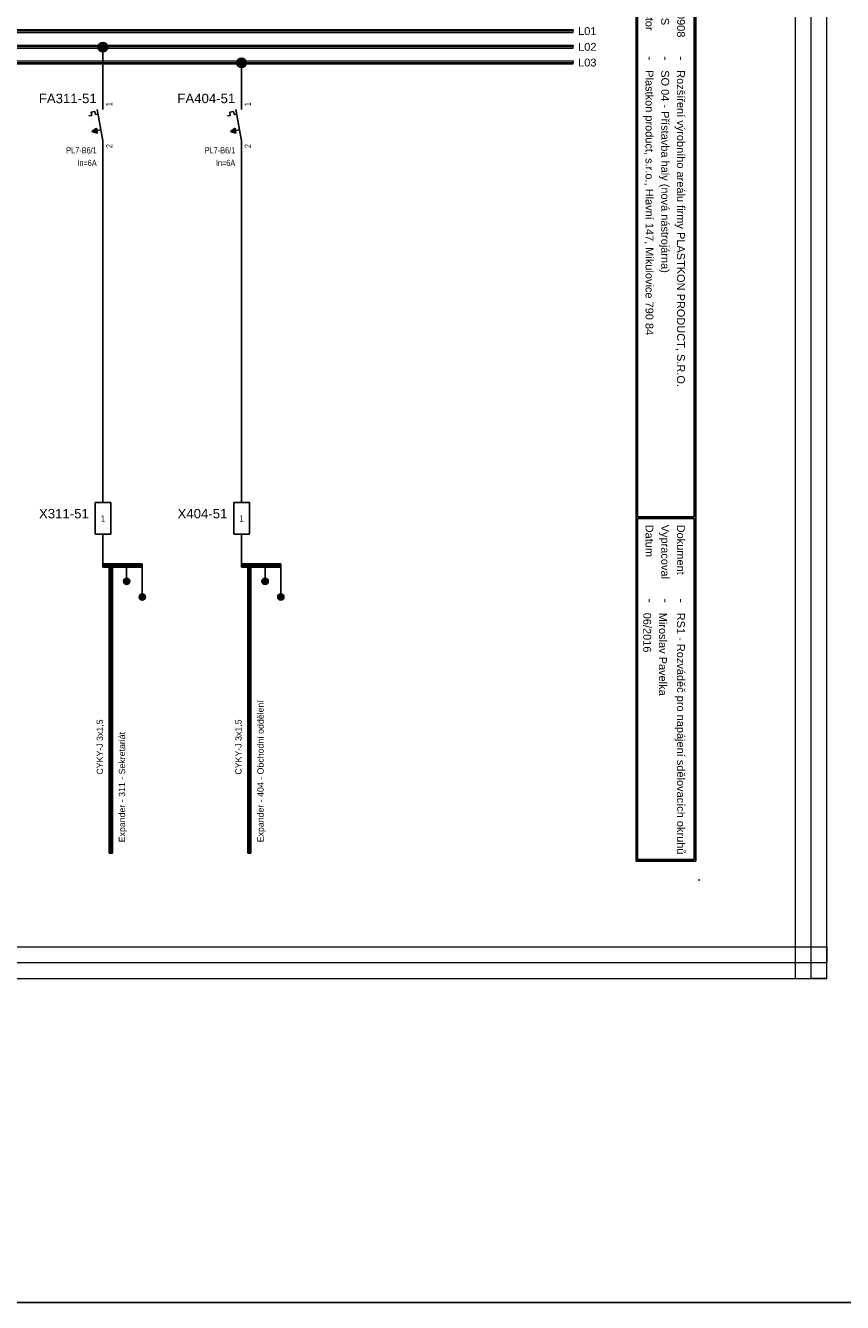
# Model space of a CAD drawing. Extents: x -1485 to 1390, y 3256 to 3973.
# Tile 11 of 15: x 567 to 827, y 3256 to 3662. Entities that reach past the tile are written whole.
import ezdxf
from ezdxf.enums import TextEntityAlignment as Align

# ---------------------------------------------------------------- set-up
doc = ezdxf.new("R2010")
doc.units = 0
doc.header["$MEASUREMENT"] = 0
for name, color, linetype in [('1-KRESBA', 7, 'Continuous'), ('__Bílá', 7, 'Continuous'), ('__Oranžová', 30, 'Continuous'), ('__Rudá 010', 10, 'Continuous'), ('__Vínová 220', 220, 'Continuous'), ('__Černá 250', 7, 'Continuous')]:
    doc.layers.add(name, color=color, linetype=linetype)
doc.styles.add('Arial', font='arial.ttf')

# ---------------------------------------------------------------- blocks, each defined once
blk = doc.blocks.new('BLK_Razítko_malé_pro_rozváděče')
at = {"layer": '__Bílá'}
for p, q in [((15, -1), (15, -20)), ((15, -1), (294, -1)), ((15.5, -1.5), (15.5, -19.5)), ((15.5, -1.5), (184.5, -1.5)), ((184.5, -1.5), (184.5, -19.5)), ((185, -1.5), (185, -19.5)), ((185, -1.5), (293.5, -1.5)), ((293.5, -19.5), (293.5, -1.5)), ((294, -20), (294, -1)), ((15, -20), (294, -20)), ((15.5, -19.5), (184.5, -19.5)), ((185, -19.5), (293.5, -19.5)), ((15, -405), (15, -419)), ((15, -405), (294, -405)), ((15.5, -405.5), (15.5, -418.5)), ((15.5, -405.5), (194.5, -405.5)), ((194.5, -405.5), (194.5, -418.5)), ((195, -405.5), (195, -418.5)), ((195, -405.5), (293.5, -405.5)), ((293.5, -405.5), (293.5, -418.5)), ((294, -405), (294, -419)), ((15, -419), (294, -419)), ((15.5, -418.5), (194.5, -418.5)), ((195, -418.5), (293.5, -418.5))]:
    blk.add_line(p, q, dxfattribs=at)
for p in [(0, 0), (300, 0), (0, -420), (300, -420)]:
    blk.add_point(p, dxfattribs=at)
at = {"layer": '__Bílá', "style": 'Arial'}
for s, height, p in [('-', 3, (38, -7)), ('Dokument', 2.5, (187, -7)), ('-', 3, (210.5, -7)), ('SO/PS', 2.5, (17.5, -12)), ('-', 3, (38, -12)), ('Vypracoval', 2.5, (187, -12)), ('-', 3, (210.5, -12)), ('Investor', 2.5, (17.5, -17)), ('-', 3, (38, -17)), ('Datum', 2.5, (187, -17)), ('-', 3, (210.5, -17)), ('PVLK PROJECT s.r.o. , Langrova 195/33,  787 01 Šumperk', 2.5, (17.5, -411)), ('Copyright © 2012 PVLK', 2.5, (197, -411)), ('Telefon: 773 836 685, mobil: 777 848 204, e-mail: %%Upavelka@pvlk.cz', 2.5, (17.5, -416)), ('Číslo dokumentu .....', 2.5, (197, -416))]:
    blk.add_text(s, height=height, dxfattribs=at).set_placement(p)
at = {"layer": '__Vínová 220', "char_height": 2.5, "attachment_point": 7, "style": 'Arial'}
for s, insert in [('715 0908', (17.5, -7)), ('Rozšíření výrobního areálu firmy PLASTKON PRODUCT, S.R.O.', (42.5, -7.75)), ('RS1 - Rozváděč pro napájení sdělovacích okruhů', (215, -7.75)), ('SO 04 - Přístavba haly (nová nástrojárna)', (42.5, -12.75)), ('Miroslav Pavelka', (215, -12.75)), ('Plastkon product, s.r.o., Hlavní 147, Mikulovice 790 84', (42.5, -17.75)), ('06/2016', (215, -17.75))]:
    blk.add_mtext(s, dxfattribs=dict(at, insert=insert))
at = {"layer": '__Vínová 220', "style": 'Arial'}
blk.add_attdef('ČÍSLO', text='', height=4, dxfattribs=at).set_placement((290, -416), align=Align.RIGHT)
blk = doc.blocks.new('L0001A02')
at = {"linetype": 'Continuous'}
h = blk.add_hatch(color=256, dxfattribs=at)
edge = h.paths.add_edge_path()
edge.add_arc((0, 0), 1.5, 0, 360)
blk.add_circle((0, 0), 1.5)
blk = doc.blocks.new('FEVA1462')
blk.add_hatch(color=256).paths.add_polyline_path([(-3.5, -2), (-2.06, -0.92), (-1.772, -2.504)])
for p, q in [((0, 5), (0, 10)), ((-3.752, 4.136), (-2.564, 4.352)), ((-3.752, 4.136), (-3.568, 3.124)), ((-2.564, 4.352), (-2.38, 3.34)), ((-1.818, 5), (0, -5)), ((-4.448, 2.964), (-3.568, 3.124)), ((-2.38, 3.34), (-1.544, 3.492)), ((-3.5, -2), (-2.06, -0.92)), ((-3.5, -2), (-0.64, -1.48)), ((-3.5, -2), (-1.772, -2.504)), ((-2.06, -0.92), (-1.772, -2.504)), ((0, -5), (0, -10))]:
    blk.add_line(p, q)
at = {"style": 'Arial'}
blk.add_attdef('POPIS', text='', height=3, dxfattribs=at).set_placement((-2, 7), align=Align.RIGHT)
at = {"style": 'Arial', "width": 0.8}
blk.add_attdef('NO1', (3, 6), '', height=2, rotation=90, dxfattribs=at)
for tag, p in [('TYP', (-2, -9)), ('PROUD', (-2, -13)), ('DOPLŇ1', (-2, -17)), ('DOPLŇ2', (-2, -21))]:
    blk.add_attdef(tag, text='', height=2, dxfattribs=at).set_placement(p, align=Align.RIGHT)
blk.add_attdef('CO1', text='', height=2, rotation=90, dxfattribs=at).set_placement((3, -6), align=Align.RIGHT)
blk = doc.blocks.new('v0109A01')
at = {"color": 0}
for p, q in [((0, 0), (0, 10)), ((5, 10), (0, 10)), ((5, 0), (5, 10)), ((5, 0), (0, 0))]:
    blk.add_line(p, q, dxfattribs=at)
at = {"color": 0, "style": 'Arial'}
blk.add_attdef('POPIS', text='', height=3, dxfattribs=at).set_placement((-2, 5), align=Align.RIGHT)
at = {"color": 0, "style": 'Arial', "width": 0.8}
blk.add_attdef('S1', text='', height=2, dxfattribs=at).set_placement((2.5, 5), align=Align.MIDDLE)
blk = doc.blocks.new('V0085A01')
h = blk.add_hatch(color=256)
edge = h.paths.add_edge_path()
edge.add_arc((0, 0), 1, 0, 360)
blk.add_circle((0, 0), 1)

msp = doc.modelspace()

# ---------------------------------------------------------------- linework, layer by layer
at = {"layer": '1-KRESBA'}
for p, q in [((591.91, 3640.03), (591.91, 3654.66)), ((635.97, 3640.03), (635.97, 3649.93)), ((591.91, 3620.03), (591.91, 3510)), ((635.97, 3620.03), (635.97, 3510)), ((591.91, 3500), (591.91, 3490)), ((635.97, 3500), (635.97, 3490)), ((591.91, 3490.5), (591.91, 3490)), ((591.91, 3490.5), (604.41, 3490.5)), ((591.91, 3489.5), (591.91, 3490)), ((591.91, 3490), (604.41, 3490)), ((591.91, 3489.5), (604.41, 3489.5)), ((593.91, 3398.53), (593.91, 3490.5)), ((593.91, 3490.5), (594.41, 3490.5)), ((594.41, 3398.53), (594.41, 3490.5)), ((594.91, 3490.5), (594.41, 3490.5)), ((594.91, 3398.53), (594.91, 3490.5)), ((599.41, 3490), (599.41, 3485)), ((604.41, 3490.5), (604.41, 3490)), ((604.41, 3489.5), (604.41, 3490)), ((604.41, 3490), (604.41, 3480)), ((635.97, 3490.5), (635.97, 3490)), ((635.97, 3490.5), (648.47, 3490.5)), ((635.97, 3489.5), (635.97, 3490)), ((635.97, 3490), (648.47, 3490)), ((635.97, 3489.5), (648.47, 3489.5)), ((637.97, 3398.53), (637.97, 3490.5)), ((637.97, 3490.5), (638.47, 3490.5)), ((638.47, 3398.53), (638.47, 3490.5)), ((638.97, 3490.5), (638.47, 3490.5)), ((638.97, 3398.53), (638.97, 3490.5)), ((643.47, 3490), (643.47, 3485)), ((648.47, 3490.5), (648.47, 3490)), ((648.47, 3489.5), (648.47, 3490)), ((648.47, 3490), (648.47, 3480)), ((593.91, 3398.53), (594.41, 3398.53)), ((594.91, 3398.53), (594.41, 3398.53)), ((637.97, 3398.53), (638.47, 3398.53)), ((638.97, 3398.53), (638.47, 3398.53))]:
    msp.add_line(p, q, dxfattribs=at)
at = {"layer": '1-KRESBA', "color": 250, "linetype": 'Continuous'}
msp.add_line((761.45, 3585), (761.45, 3615), dxfattribs=at)
at = {"layer": '1-KRESBA', "color": 3}
msp.add_lwpolyline([(-826, 3883.98), (1390.23, 3883.98), (1390.23, 3255.69), (-826, 3255.69)], close=True, dxfattribs=at)
at = {"layer": '__Oranžová', "lineweight": 0}
for p, q in [((391.43, 3660.5), (741.43, 3660.5)), ((391.43, 3660), (741.43, 3660)), ((391.43, 3659.5), (741.43, 3659.5)), ((741.43, 3660.5), (741.43, 3660)), ((741.43, 3659.5), (741.43, 3660)), ((391.43, 3655.5), (741.43, 3655.5)), ((391.43, 3655), (741.43, 3655)), ((391.43, 3654.5), (741.43, 3654.5)), ((741.43, 3655.5), (741.43, 3655)), ((741.43, 3654.5), (741.43, 3655)), ((391.43, 3650.5), (741.43, 3650.5)), ((741.43, 3650.5), (741.43, 3650)), ((391.43, 3650), (741.43, 3650)), ((391.43, 3649.5), (741.43, 3649.5)), ((741.43, 3649.5), (741.43, 3650))]:
    msp.add_line(p, q, dxfattribs=at)
at = {"layer": '__Vínová 220', "lineweight": 0}
for p, q in [((812.12, 3358.74), (812.12, 3724.82)), ((817.12, 3358.74), (817.12, 3724.82)), ((822.12, 3358.74), (822.12, 3724.82)), ((325.71, 3368.74), (822.12, 3368.74)), ((822.12, 3368.74), (822.12, 3363.74)), ((325.71, 3363.74), (822.12, 3363.74)), ((822.12, 3358.74), (822.12, 3363.74)), ((325.71, 3358.74), (822.12, 3358.74)), ((812.12, 3358.74), (817.12, 3358.74)), ((822.12, 3358.74), (817.12, 3358.74))]:
    msp.add_line(p, q, dxfattribs=at)

# ---------------------------------------------------------------- block references
at = {"color": 250, "linetype": 'Continuous'}
for p in [(599.41, 3485), (643.47, 3485), (604.41, 3480), (648.47, 3480)]:
    msp.add_blockref('V0085A01', p, dxfattribs=at)
at = {"layer": '1-KRESBA', "rotation": 270}
msp.add_blockref('BLK_Razítko_malé_pro_rozváděče', (781.43, 3690), dxfattribs=at).add_auto_attribs({'ČÍSLO': '26.3'})
at = {"layer": '1-KRESBA'}
for p in [(591.91, 3654.83), (635.97, 3649.84)]:
    msp.add_blockref('L0001A02', p, dxfattribs=at)
at = {"layer": '__Černá 250'}
for name, p, values in [('FEVA1462', (591.91, 3630.03), {'POPIS': 'FA311-51', 'TYP': 'PL7-B6/1', 'PROUD': 'In=6A', 'CO1': '2', 'NO1': '1'}), ('FEVA1462', (635.97, 3630.03), {'POPIS': 'FA404-51', 'TYP': 'PL7-B6/1', 'PROUD': 'In=6A', 'CO1': '2', 'NO1': '1'}), ('v0109A01', (589.41, 3500), {'POPIS': 'X311-51', 'S1': '1'}), ('v0109A01', (633.47, 3500), {'POPIS': 'X404-51', 'S1': '1'})]:
    msp.add_blockref(name, p, dxfattribs=at).add_auto_attribs(values)

# ---------------------------------------------------------------- texts
at = {"layer": '__Oranžová', "lineweight": 0, "style": 'Arial'}
for s, p in [('L01', (743, 3658.69)), ('L02', (743, 3653.69)), ('L03', (743, 3648.69))]:
    msp.add_text(s, height=2.5, dxfattribs=at).set_placement(p)
at = {"layer": '__Rudá 010', "style": 'Arial'}
for p in [(591.91, 3423.53), (635.97, 3423.53)]:
    msp.add_text('CYKY-J 3x1,5', height=2, rotation=90, dxfattribs=at).set_placement(p)
at = {"layer": '__Rudá 010', "char_height": 2, "width": 62.8406, "attachment_point": 1, "rotation": 90, "style": 'Arial'}
for s, insert in [('Expander - 404 - Obchodní oddělení', (641, 3402)), ('Expander - 311 - Sekretariát', (596.95, 3402))]:
    msp.add_mtext(s, dxfattribs=dict(at, insert=insert))

doc.saveas('drawing.dxf')
